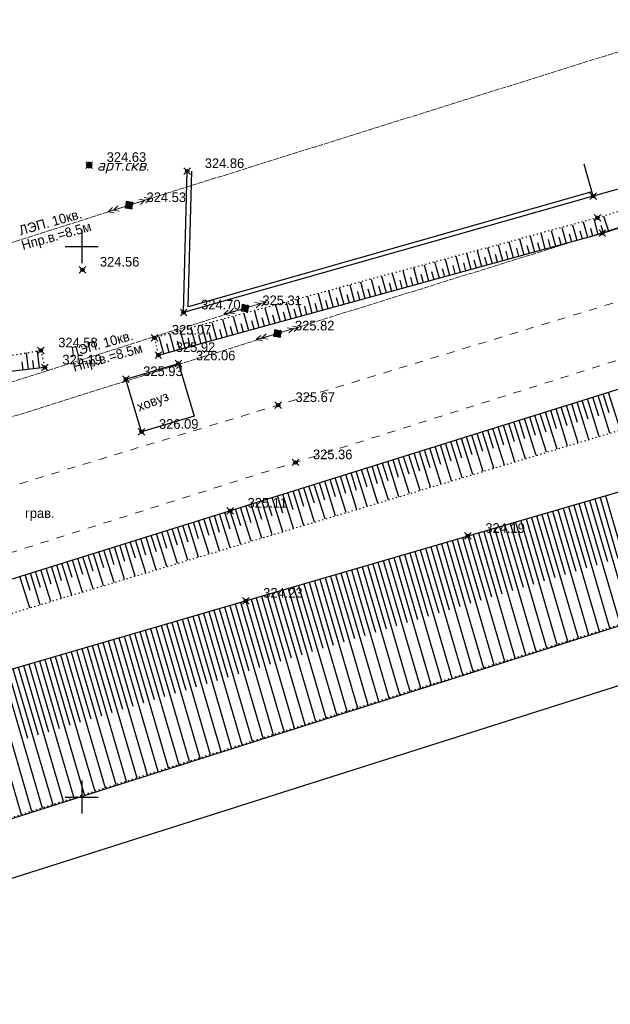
# Model space of a CAD drawing. Header units: metres. Extents: x 705573 to 711566, y 4301675 to 4311183.
# Tile 100 of 256: x 707823 to 707876, y 4308463 to 4308552. Entities that reach past the tile are written whole.
import ezdxf

# ---------------------------------------------------------------- set-up
doc = ezdxf.new("R2010")
doc.units = ezdxf.units.M
doc.header["$LTSCALE"] = 0.5
doc.header["$PDMODE"] = 35
doc.header["$PDSIZE"] = 0.3
for name, pattern in [('Auto_Street_NotBorder_Line_m1', [3, 1.5, -1.5]), ('Commnctn_Electr_VLP_High_Built_m1', [1, 1, 0]), ('ДОРОГИ_СТРОЯЩ', [9, 8, -1]), ('Контура низ откосов  Штриховая 0.1-0.5 - - - - - - -', [0.6, 0.1, -0.5])]:
    doc.linetypes.add(name, pattern=pattern)
for name, color, linetype in [('(001) Сетка', 92, 'Continuous'), ('(004) Точки рельефа', 7, 'Continuous'), ('(007) Здания', 7, 'Continuous'), ('(022) Возд. Линии', 7, 'Continuous'), ('(025) Дорога', 7, 'Continuous'), ('(027) Гидрография', 7, 'Continuous'), ('(028) Гидротехн.', 7, 'Continuous'), ('(035) Откосы', 7, 'Continuous'), ('(040) Ограда', 7, 'Continuous')]:
    doc.layers.add(name, color=color, linetype=linetype)
doc.layers.add('AUTO#_ROADS_EXIST_L', color=7, linetype='Continuous', lineweight=15, true_color=0x000000)
doc.layers.add('COMMN_OBJCT_#####_B', color=7, linetype='Continuous', lineweight=15, true_color=0x000000)
doc.layers.add('COMMN_OBJCT_ELCTR_B', color=7, linetype='Continuous', true_color=0x000000)
doc.layers.add('COMMN_OBJCT_ELCTR_L', color=7, linetype='Continuous', true_color=0x000000)
doc.styles.add('BM-431', font='txt')
doc.styles.add('D-431', font='txt')
doc.styles.add('S', font='txtwr', dxfattribs={"oblique": 15})
doc.styles.get("Standard").update_dxf_attribs({"font": 'times.ttf'})
doc.linetypes.add('ОГРАДА_ГЛИН', pattern='A,4,["|",Standard,S=0.8,R=0,X=0,Y=-0.8],0.5,["|",Standard,S=0.8,R=0,X=0,Y=-0.8],3.5', length=8)

# ---------------------------------------------------------------- blocks, each defined once
blk = doc.blocks.new('CommnctnPoleRCsquare_m1')
at = {"layer": 'COMMN_OBJCT_#####_B', "lineweight": 13, "true_color": 0xfffffe}
blk.add_hatch(color=7, dxfattribs=at).paths.add_polyline_path([(-0.6, 0.6), (-0.6, -0.6), (0.6, -0.6), (0.6, 0.6)])
at = {"layer": 'COMMN_OBJCT_#####_B', "lineweight": 13, "true_color": 0x000000}
blk.add_hatch(color=18, dxfattribs=at).paths.add_polyline_path([(-0.1, 0, 1), (0.1, 0, 1)])
at = {"layer": 'COMMN_OBJCT_#####_B', "color": 18, "lineweight": 9, "true_color": 0x000000}
blk.add_lwpolyline([(0.6, 0.6), (-0.6, 0.6), (-0.6, -0.6), (0.6, -0.6)], close=True, dxfattribs=at)
blk.add_circle((0, 0), 0.1, dxfattribs=at)
blk = doc.blocks.new('ElectricHighVLP_m1')
at = {"layer": 'COMMN_OBJCT_ELCTR_B', "color": 18, "linetype": 'Continuous', "lineweight": 20, "true_color": 0x000000}
for p, q in [((0, 0), (4, 0)), ((3, 0), (2, 0.5)), ((3, 0), (2, -0.5)), ((4, 0), (3, 0.5)), ((4, 0), (3, -0.5))]:
    blk.add_line(p, q, dxfattribs=at)
blk = doc.blocks.new('301')
at = {"color": 3, "linetype": 'Continuous', "const_width": 0.6}
blk.add_lwpolyline([(-0.3, 0, 1), (0.3, 0, 1)], format="xyb", close=True, dxfattribs=at)
at = {"color": 7, "style": 'S', "oblique": 15, "flags": 8}
blk.add_attdef('SK', (1.383373, -1.013531), '', height=2, dxfattribs=at)
blk = doc.blocks.new('Setka')
at = {"layer": '(001) Сетка'}
for p, q in [((0, 1.5), (0, -1.5)), ((-1.5, 0), (1.5, 0))]:
    blk.add_line(p, q, dxfattribs=at)

msp = doc.modelspace()

# ---------------------------------------------------------------- linework, layer by layer
at = {"layer": '(007) Здания', "elevation": 324.513, "flags": 128}
msp.add_lwpolyline([(707921.619, 4308556.575), (707923.327, 4308549.604), (707874.856, 4308535.971), (707874.044, 4308538.859)], dxfattribs=at)
at = {"layer": '(027) Гидрография', "color": 4}
for points, elevation in [([(707567.997, 4308409.714), (707572.213, 4308410.824), (707620.984, 4308423.673), (707772.66, 4308463.725), (707924.336, 4308511.918), (708024.512, 4308543.363), (708124.69, 4308578.077), (708133.047, 4308582.686), (708145.112, 4308589.341), (708157.025, 4308592.604), (708191.793, 4308611.932)], 319.636), ([(707569.987, 4308404.936), (707574.204, 4308406.046), (707622.975, 4308418.895), (707774.65, 4308458.947), (707926.326, 4308507.14), (708026.502, 4308538.585), (708081.049, 4308554.696), (708126.68, 4308573.299), (708135.037, 4308577.909), (708147.102, 4308584.563), (708159.015, 4308587.826), (708193.783, 4308607.154)], 319.998)]:
    msp.add_lwpolyline(points, dxfattribs=dict(at, elevation=elevation))
at = {"layer": '(027) Гидрография', "color": 0, "linetype": 'ByBlock', "elevation": 326.088}
msp.add_lwpolyline([(707833.884, 4308514.553), (707832.451, 4308519.345), (707837.235, 4308520.776), (707838.668, 4308515.984)], close=True, dxfattribs=at)
at = {"layer": '(035) Откосы'}
for p, q in [((707874.913, 4308533.9, 325.922), (707875.298, 4308532.501, 325.922)), ((707875.812, 4308534.16, 325.922), (707876.252, 4308532.788, 325.922)), ((707872.027, 4308533.119, 325.922), (707872.415, 4308531.708, 325.922)), ((707872.989, 4308533.379, 325.922), (707873.376, 4308531.972, 325.922)), ((707873.951, 4308533.64, 325.922), (707874.337, 4308532.236, 325.922)), ((707874.625, 4308533.069, 325.922), (707874.817, 4308532.368, 325.922)), ((707875.556, 4308533.326, 325.922), (707875.777, 4308532.636, 325.922)), ((707868.178, 4308532.078, 325.922), (707868.57, 4308530.651, 325.922)), ((707869.14, 4308532.338, 325.922), (707869.531, 4308530.915, 325.922)), ((707870.102, 4308532.598, 325.922), (707870.492, 4308531.179, 325.922)), ((707871.064, 4308532.859, 325.922), (707871.453, 4308531.444, 325.922)), ((707871.74, 4308532.282, 325.922), (707871.934, 4308531.576, 325.922)), ((707872.701, 4308532.545, 325.922), (707872.895, 4308531.84, 325.922)), ((707873.663, 4308532.807, 325.922), (707873.856, 4308532.104, 325.922)), ((707865.291, 4308531.296, 325.922), (707865.687, 4308529.858, 325.922)), ((707866.253, 4308531.557, 325.922), (707866.648, 4308530.122, 325.922)), ((707867.216, 4308531.817, 325.922), (707867.609, 4308530.387, 325.922)), ((707867.893, 4308531.233, 325.922), (707868.09, 4308530.519, 325.922)), ((707868.855, 4308531.495, 325.922), (707869.051, 4308530.783, 325.922)), ((707869.816, 4308531.758, 325.922), (707870.012, 4308531.047, 325.922)), ((707870.778, 4308532.02, 325.922), (707870.973, 4308531.311, 325.922)), ((707862.405, 4308530.515, 325.922), (707862.803, 4308529.065, 325.922)), ((707863.367, 4308530.776, 325.922), (707863.765, 4308529.329, 325.922)), ((707864.329, 4308531.036, 325.922), (707864.726, 4308529.594, 325.922)), ((707865.008, 4308530.446, 325.922), (707865.206, 4308529.726, 325.922)), ((707865.97, 4308530.708, 325.922), (707866.167, 4308529.99, 325.922)), ((707866.932, 4308530.971, 325.922), (707867.128, 4308530.254, 325.922)), ((707858.556, 4308529.474, 325.922), (707858.959, 4308528.008, 325.922)), ((707859.518, 4308529.734, 325.922), (707859.92, 4308528.272, 325.922)), ((707860.48, 4308529.994, 325.922), (707860.881, 4308528.537, 325.922)), ((707861.162, 4308529.397, 325.922), (707861.362, 4308528.669, 325.922)), ((707861.443, 4308530.255, 325.922), (707861.842, 4308528.801, 325.922)), ((707862.123, 4308529.659, 325.922), (707862.323, 4308528.933, 325.922)), ((707863.085, 4308529.921, 325.922), (707863.284, 4308529.197, 325.922)), ((707864.047, 4308530.184, 325.922), (707864.245, 4308529.462, 325.922)), ((707855.67, 4308528.693, 325.922), (707856.076, 4308527.215, 325.922)), ((707856.632, 4308528.953, 325.922), (707857.037, 4308527.48, 325.922)), ((707857.594, 4308529.213, 325.922), (707857.998, 4308527.744, 325.922)), ((707858.277, 4308528.61, 325.922), (707858.479, 4308527.876, 325.922)), ((707859.238, 4308528.872, 325.922), (707859.44, 4308528.14, 325.922)), ((707860.2, 4308529.134, 325.922), (707860.401, 4308528.405, 325.922)), ((707851.821, 4308527.651, 325.922), (707852.231, 4308526.158, 325.922)), ((707852.783, 4308527.911, 325.922), (707853.192, 4308526.423, 325.922)), ((707853.745, 4308528.172, 325.922), (707854.154, 4308526.687, 325.922)), ((707854.707, 4308528.432, 325.922), (707855.115, 4308526.951, 325.922)), ((707855.392, 4308527.823, 325.922), (707855.595, 4308527.083, 325.922)), ((707856.354, 4308528.085, 325.922), (707856.556, 4308527.348, 325.922)), ((707857.315, 4308528.347, 325.922), (707857.517, 4308527.612, 325.922)), ((707848.934, 4308526.87, 325.922), (707849.348, 4308525.366, 325.922)), ((707849.897, 4308527.13, 325.922), (707850.309, 4308525.63, 325.922)), ((707850.859, 4308527.391, 325.922), (707851.27, 4308525.894, 325.922)), ((707851.545, 4308526.774, 325.922), (707851.751, 4308526.026, 325.922)), ((707852.507, 4308527.036, 325.922), (707852.712, 4308526.291, 325.922)), ((707853.469, 4308527.298, 325.922), (707853.673, 4308526.555, 325.922)), ((707854.43, 4308527.561, 325.922), (707854.634, 4308526.819, 325.922)), ((707845.086, 4308525.828, 325.922), (707845.504, 4308524.309, 325.922)), ((707846.048, 4308526.089, 325.922), (707846.465, 4308524.573, 325.922)), ((707847.01, 4308526.349, 325.922), (707847.426, 4308524.837, 325.922)), ((707847.972, 4308526.609, 325.922), (707848.387, 4308525.101, 325.922)), ((707848.66, 4308525.987, 325.922), (707848.867, 4308525.234, 325.922)), ((707849.622, 4308526.249, 325.922), (707849.829, 4308525.498, 325.922)), ((707850.584, 4308526.511, 325.922), (707850.79, 4308525.762, 325.922)), ((707842.199, 4308525.047, 325.922), (707842.62, 4308523.516, 325.922)), ((707843.161, 4308525.308, 325.922), (707843.581, 4308523.78, 325.922)), ((707844.124, 4308525.568, 325.922), (707844.542, 4308524.044, 325.922)), ((707844.814, 4308524.937, 325.922), (707845.023, 4308524.177, 325.922)), ((707845.776, 4308525.2, 325.922), (707845.984, 4308524.441, 325.922)), ((707846.737, 4308525.462, 325.922), (707846.945, 4308524.705, 325.922)), ((707847.699, 4308525.724, 325.922), (707847.906, 4308524.969, 325.922)), ((707839.313, 4308524.266, 325.922), (707839.737, 4308522.723, 325.922)), ((707840.275, 4308524.526, 325.922), (707840.698, 4308522.987, 325.922)), ((707841.237, 4308524.787, 325.922), (707841.659, 4308523.252, 325.922)), ((707841.929, 4308524.15, 325.922), (707842.14, 4308523.384, 325.922)), ((707842.891, 4308524.413, 325.922), (707843.101, 4308523.648, 325.922)), ((707843.852, 4308524.675, 325.922), (707844.062, 4308523.912, 325.922)), ((707835.464, 4308523.225, 325.922), (707835.893, 4308521.666, 325.922)), ((707836.426, 4308523.485, 325.922), (707836.854, 4308521.93, 325.922)), ((707837.388, 4308523.745, 325.922), (707837.815, 4308522.195, 325.922)), ((707838.351, 4308524.006, 325.922), (707838.776, 4308522.459, 325.922)), ((707839.044, 4308523.363, 325.922), (707839.256, 4308522.591, 325.922)), ((707840.006, 4308523.626, 325.922), (707840.218, 4308522.855, 325.922)), ((707840.967, 4308523.888, 325.922), (707841.179, 4308523.12, 325.922)), ((707836.159, 4308522.576, 325.922), (707836.373, 4308521.798, 325.922)), ((707837.121, 4308522.839, 325.922), (707837.334, 4308522.063, 325.922)), ((707838.082, 4308523.101, 325.922), (707838.295, 4308522.327, 325.922)), ((707823.628, 4308520.226, 325.19), (707823.452, 4308521.739, 325.19)), ((707824.62, 4308520.341, 325.19), (707824.438, 4308521.904, 325.19)), ((707823.132, 4308520.168, 325.19), (707823.046, 4308520.912, 325.19)), ((707824.124, 4308520.284, 325.19), (707824.035, 4308521.052, 325.19)), ((707876.378, 4308514.433, 326.118), (707875.308, 4308517.851, 326.118)), ((707876.321, 4308516.289, 326.118), (707875.785, 4308518.001, 326.118)), ((707877.335, 4308514.721, 326.118), (707876.262, 4308518.15, 326.118)), ((707873.507, 4308513.568, 326.118), (707872.447, 4308516.956, 326.118)), ((707873.455, 4308515.408, 326.118), (707872.924, 4308517.105, 326.118)), ((707874.464, 4308513.856, 326.118), (707873.401, 4308517.254, 326.118)), ((707874.41, 4308515.702, 326.118), (707873.877, 4308517.403, 326.118)), ((707875.421, 4308514.144, 326.118), (707874.354, 4308517.553, 326.118)), ((707875.366, 4308515.995, 326.118), (707874.831, 4308517.702, 326.118)), ((707870.636, 4308512.703, 326.118), (707869.585, 4308516.06, 326.118)), ((707870.588, 4308514.528, 326.118), (707870.062, 4308516.209, 326.118)), ((707871.593, 4308512.991, 326.118), (707870.539, 4308516.358, 326.118)), ((707871.544, 4308514.821, 326.118), (707871.016, 4308516.508, 326.118)), ((707872.55, 4308513.279, 326.118), (707871.493, 4308516.657, 326.118)), ((707872.499, 4308515.115, 326.118), (707871.97, 4308516.806, 326.118)), ((707867.765, 4308511.837, 326.118), (707866.724, 4308515.164, 326.118)), ((707867.722, 4308513.647, 326.118), (707867.201, 4308515.313, 326.118)), ((707868.722, 4308512.126, 326.118), (707867.678, 4308515.462, 326.118)), ((707868.678, 4308513.941, 326.118), (707868.154, 4308515.612, 326.118)), ((707869.679, 4308512.414, 326.118), (707868.631, 4308515.761, 326.118)), ((707869.633, 4308514.234, 326.118), (707869.108, 4308515.91, 326.118)), ((707864.894, 4308510.972, 326.118), (707863.862, 4308514.268, 326.118)), ((707864.856, 4308512.767, 326.118), (707864.339, 4308514.417, 326.118)), ((707865.851, 4308511.261, 326.118), (707864.816, 4308514.567, 326.118)), ((707865.811, 4308513.06, 326.118), (707865.293, 4308514.716, 326.118)), ((707866.808, 4308511.549, 326.118), (707865.77, 4308514.865, 326.118)), ((707866.767, 4308513.354, 326.118), (707866.247, 4308515.015, 326.118)), ((707862.023, 4308510.107, 326.118), (707861.001, 4308513.372, 326.118)), ((707861.99, 4308511.886, 326.118), (707861.478, 4308513.521, 326.118)), ((707862.98, 4308510.396, 326.118), (707861.955, 4308513.671, 326.118)), ((707862.945, 4308512.18, 326.118), (707862.432, 4308513.82, 326.118)), ((707863.937, 4308510.684, 326.118), (707862.908, 4308513.969, 326.118)), ((707863.9, 4308512.473, 326.118), (707863.385, 4308514.119, 326.118)), ((707859.152, 4308509.242, 326.118), (707858.139, 4308512.476, 326.118)), ((707859.123, 4308511.006, 326.118), (707858.616, 4308512.626, 326.118)), ((707860.109, 4308509.53, 326.118), (707859.093, 4308512.775, 326.118)), ((707860.079, 4308511.299, 326.118), (707859.57, 4308512.924, 326.118)), ((707861.066, 4308509.819, 326.118), (707860.047, 4308513.073, 326.118)), ((707861.034, 4308511.593, 326.118), (707860.524, 4308513.223, 326.118)), ((707856.281, 4308508.377, 326.118), (707855.278, 4308511.58, 326.118)), ((707856.257, 4308510.125, 326.118), (707855.755, 4308511.73, 326.118)), ((707857.238, 4308508.665, 326.118), (707856.232, 4308511.879, 326.118)), ((707857.212, 4308510.419, 326.118), (707856.709, 4308512.028, 326.118)), ((707858.195, 4308508.954, 326.118), (707857.185, 4308512.178, 326.118)), ((707858.168, 4308510.712, 326.118), (707857.662, 4308512.327, 326.118)), ((707853.41, 4308507.512, 326.118), (707852.416, 4308510.685, 326.118)), ((707853.391, 4308509.245, 326.118), (707852.893, 4308510.834, 326.118)), ((707854.367, 4308507.8, 326.118), (707853.37, 4308510.983, 326.118)), ((707854.346, 4308509.538, 326.118), (707853.847, 4308511.132, 326.118)), ((707855.324, 4308508.089, 326.118), (707854.324, 4308511.282, 326.118)), ((707855.302, 4308509.832, 326.118), (707854.801, 4308511.431, 326.118)), ((707850.539, 4308506.647, 326.118), (707849.555, 4308509.789, 326.118)), ((707850.524, 4308508.364, 326.118), (707850.032, 4308509.938, 326.118)), ((707851.496, 4308506.935, 326.118), (707850.509, 4308510.087, 326.118)), ((707851.48, 4308508.658, 326.118), (707850.986, 4308510.237, 326.118)), ((707852.453, 4308507.223, 326.118), (707851.463, 4308510.386, 326.118)), ((707852.435, 4308508.951, 326.118), (707851.939, 4308510.535, 326.118)), ((707847.667, 4308505.782, 326.118), (707846.693, 4308508.893, 326.118)), ((707847.658, 4308507.484, 326.118), (707847.17, 4308509.042, 326.118)), ((707848.624, 4308506.07, 326.118), (707847.647, 4308509.191, 326.118)), ((707848.614, 4308507.777, 326.118), (707848.124, 4308509.341, 326.118)), ((707849.582, 4308506.358, 326.118), (707848.601, 4308509.49, 326.118)), ((707849.569, 4308508.071, 326.118), (707849.078, 4308509.639, 326.118)), ((707844.796, 4308504.916, 326.118), (707843.832, 4308507.997, 326.118)), ((707844.792, 4308506.603, 326.118), (707844.309, 4308508.146, 326.118)), ((707845.753, 4308505.205, 326.118), (707844.786, 4308508.296, 326.118)), ((707845.747, 4308506.897, 326.118), (707845.263, 4308508.445, 326.118)), ((707846.71, 4308505.493, 326.118), (707845.74, 4308508.594, 326.118)), ((707846.703, 4308507.19, 326.118), (707846.217, 4308508.744, 326.118)), ((707873.576, 4308508.049, 323.865), (707875.201, 4308502.488, 323.865)), ((707874.056, 4308508.19, 323.865), (707877.301, 4308497.078, 323.865)), ((707874.536, 4308508.33, 323.865), (707876.157, 4308502.78, 323.865)), ((707875.016, 4308508.47, 323.865), (707878.255, 4308497.381, 323.865)), ((707875.496, 4308508.61, 323.865), (707877.114, 4308503.071, 323.865)), ((707875.976, 4308508.75, 323.865), (707879.208, 4308497.684, 323.865)), ((707841.925, 4308504.051, 326.118), (707840.97, 4308507.101, 326.118)), ((707841.926, 4308505.723, 326.118), (707841.447, 4308507.25, 326.118)), ((707842.882, 4308504.34, 326.118), (707841.924, 4308507.4, 326.118)), ((707842.881, 4308506.016, 326.118), (707842.401, 4308507.549, 326.118)), ((707843.839, 4308504.628, 326.118), (707842.878, 4308507.698, 326.118)), ((707843.836, 4308506.31, 326.118), (707843.355, 4308507.848, 326.118)), ((707870.217, 4308507.068, 323.865), (707873.488, 4308495.867, 323.865)), ((707870.697, 4308507.208, 323.865), (707872.331, 4308501.613, 323.865)), ((707871.177, 4308507.349, 323.865), (707874.441, 4308496.17, 323.865)), ((707871.657, 4308507.489, 323.865), (707873.287, 4308501.905, 323.865)), ((707872.136, 4308507.629, 323.865), (707875.395, 4308496.473, 323.865)), ((707872.616, 4308507.769, 323.865), (707874.244, 4308502.197, 323.865)), ((707873.096, 4308507.909, 323.865), (707876.348, 4308496.775, 323.865)), ((707839.054, 4308503.186, 326.118), (707838.109, 4308506.205, 326.118)), ((707839.059, 4308504.842, 326.118), (707838.586, 4308506.355, 326.118)), ((707840.011, 4308503.475, 326.118), (707839.063, 4308506.504, 326.118)), ((707840.015, 4308505.136, 326.118), (707839.54, 4308506.653, 326.118)), ((707840.968, 4308503.763, 326.118), (707840.017, 4308506.802, 326.118)), ((707840.97, 4308505.429, 326.118), (707840.494, 4308506.952, 326.118)), ((707867.337, 4308506.227, 323.865), (707870.628, 4308494.958, 323.865)), ((707867.817, 4308506.367, 323.865), (707869.461, 4308500.738, 323.865)), ((707868.297, 4308506.508, 323.865), (707871.582, 4308495.261, 323.865)), ((707868.777, 4308506.648, 323.865), (707870.418, 4308501.03, 323.865)), ((707869.257, 4308506.788, 323.865), (707872.535, 4308495.564, 323.865)), ((707869.737, 4308506.928, 323.865), (707871.374, 4308501.322, 323.865)), ((707836.183, 4308502.321, 326.118), (707835.248, 4308505.309, 326.118)), ((707836.193, 4308503.962, 326.118), (707835.724, 4308505.459, 326.118)), ((707837.14, 4308502.609, 326.118), (707836.201, 4308505.608, 326.118)), ((707837.148, 4308504.255, 326.118), (707836.678, 4308505.757, 326.118)), ((707838.097, 4308502.898, 326.118), (707837.155, 4308505.907, 326.118)), ((707838.104, 4308504.549, 326.118), (707837.632, 4308506.056, 326.118)), ((707863.977, 4308505.246, 323.865), (707865.635, 4308499.572, 323.865)), ((707864.457, 4308505.386, 323.865), (707867.768, 4308494.049, 323.865)), ((707864.937, 4308505.526, 323.865), (707866.591, 4308499.864, 323.865)), ((707865.417, 4308505.667, 323.865), (707868.722, 4308494.352, 323.865)), ((707865.897, 4308505.807, 323.865), (707867.548, 4308500.155, 323.865)), ((707866.377, 4308505.947, 323.865), (707869.675, 4308494.655, 323.865)), ((707866.857, 4308506.087, 323.865), (707868.504, 4308500.447, 323.865)), ((707833.312, 4308501.456, 326.118), (707832.386, 4308504.414, 326.118)), ((707833.327, 4308503.081, 326.118), (707832.863, 4308504.563, 326.118)), ((707834.269, 4308501.744, 326.118), (707833.34, 4308504.712, 326.118)), ((707834.282, 4308503.375, 326.118), (707833.817, 4308504.861, 326.118)), ((707835.226, 4308502.033, 326.118), (707834.294, 4308505.011, 326.118)), ((707835.238, 4308503.668, 326.118), (707834.771, 4308505.16, 326.118)), ((707861.098, 4308504.405, 323.865), (707862.765, 4308498.697, 323.865)), ((707861.578, 4308504.545, 323.865), (707864.908, 4308493.141, 323.865)), ((707862.058, 4308504.685, 323.865), (707863.721, 4308498.989, 323.865)), ((707862.538, 4308504.826, 323.865), (707865.862, 4308493.444, 323.865)), ((707863.018, 4308504.966, 323.865), (707864.678, 4308499.28, 323.865)), ((707863.497, 4308505.106, 323.865), (707866.815, 4308493.746, 323.865)), ((707830.441, 4308500.591, 326.118), (707829.525, 4308503.518, 326.118)), ((707830.46, 4308502.201, 326.118), (707830.001, 4308503.667, 326.118)), ((707831.398, 4308500.879, 326.118), (707830.478, 4308503.816, 326.118)), ((707831.416, 4308502.494, 326.118), (707830.955, 4308503.966, 326.118)), ((707832.355, 4308501.168, 326.118), (707831.432, 4308504.115, 326.118)), ((707832.371, 4308502.788, 326.118), (707831.909, 4308504.264, 326.118)), ((707858.218, 4308503.564, 323.865), (707859.895, 4308497.822, 323.865)), ((707858.698, 4308503.704, 323.865), (707862.049, 4308492.232, 323.865)), ((707859.178, 4308503.844, 323.865), (707860.852, 4308498.114, 323.865)), ((707859.658, 4308503.985, 323.865), (707863.002, 4308492.535, 323.865)), ((707860.138, 4308504.125, 323.865), (707861.808, 4308498.406, 323.865)), ((707860.618, 4308504.265, 323.865), (707863.955, 4308492.838, 323.865)), ((707827.57, 4308499.726, 326.118), (707826.663, 4308502.622, 326.118)), ((707827.594, 4308501.321, 326.118), (707827.14, 4308502.771, 326.118)), ((707828.527, 4308500.014, 326.118), (707827.617, 4308502.92, 326.118)), ((707828.55, 4308501.614, 326.118), (707828.094, 4308503.07, 326.118)), ((707829.484, 4308500.302, 326.118), (707828.571, 4308503.219, 326.118)), ((707829.505, 4308501.907, 326.118), (707829.048, 4308503.368, 326.118)), ((707854.858, 4308502.583, 323.865), (707858.235, 4308491.02, 323.865)), ((707855.338, 4308502.723, 323.865), (707857.025, 4308496.947, 323.865)), ((707855.818, 4308502.863, 323.865), (707859.189, 4308491.323, 323.865)), ((707856.298, 4308503.003, 323.865), (707857.982, 4308497.239, 323.865)), ((707856.778, 4308503.144, 323.865), (707860.142, 4308491.626, 323.865)), ((707857.258, 4308503.284, 323.865), (707858.938, 4308497.531, 323.865)), ((707857.738, 4308503.424, 323.865), (707861.095, 4308491.929, 323.865)), ((707824.699, 4308498.861, 326.118), (707823.802, 4308501.726, 326.118)), ((707824.728, 4308500.44, 326.118), (707824.279, 4308501.875, 326.118)), ((707825.656, 4308499.149, 326.118), (707824.755, 4308502.025, 326.118)), ((707825.683, 4308500.734, 326.118), (707825.232, 4308502.174, 326.118)), ((707826.613, 4308499.437, 326.118), (707825.709, 4308502.323, 326.118)), ((707826.639, 4308501.027, 326.118), (707826.186, 4308502.472, 326.118)), ((707851.979, 4308501.742, 323.865), (707855.375, 4308490.112, 323.865)), ((707852.459, 4308501.882, 323.865), (707854.155, 4308496.073, 323.865)), ((707852.939, 4308502.022, 323.865), (707856.329, 4308490.415, 323.865)), ((707853.419, 4308502.162, 323.865), (707855.112, 4308496.364, 323.865)), ((707853.899, 4308502.303, 323.865), (707857.282, 4308490.717, 323.865)), ((707854.379, 4308502.443, 323.865), (707856.069, 4308496.656, 323.865)), ((707823.742, 4308498.572, 326.118), (707822.848, 4308501.427, 326.118)), ((707823.772, 4308500.147, 326.118), (707823.325, 4308501.577, 326.118)), ((707849.099, 4308500.901, 323.865), (707852.516, 4308489.203, 323.865)), ((707849.579, 4308501.041, 323.865), (707851.286, 4308495.198, 323.865)), ((707850.059, 4308501.181, 323.865), (707853.469, 4308489.506, 323.865)), ((707850.539, 4308501.321, 323.865), (707852.242, 4308495.489, 323.865)), ((707851.019, 4308501.461, 323.865), (707854.422, 4308489.809, 323.865)), ((707851.499, 4308501.602, 323.865), (707853.199, 4308495.781, 323.865)), ((707845.74, 4308499.92, 323.865), (707847.459, 4308494.031, 323.865)), ((707846.219, 4308500.06, 323.865), (707849.656, 4308488.294, 323.865)), ((707846.699, 4308500.2, 323.865), (707848.416, 4308494.323, 323.865)), ((707847.179, 4308500.34, 323.865), (707850.609, 4308488.597, 323.865)), ((707847.659, 4308500.48, 323.865), (707849.372, 4308494.614, 323.865)), ((707848.139, 4308500.62, 323.865), (707851.562, 4308488.9, 323.865)), ((707848.619, 4308500.761, 323.865), (707850.329, 4308494.906, 323.865)), ((707842.86, 4308499.079, 323.865), (707844.59, 4308493.156, 323.865)), ((707843.34, 4308499.219, 323.865), (707846.796, 4308487.385, 323.865)), ((707843.82, 4308499.359, 323.865), (707845.546, 4308493.448, 323.865)), ((707844.3, 4308499.499, 323.865), (707847.749, 4308487.688, 323.865)), ((707844.78, 4308499.639, 323.865), (707846.503, 4308493.74, 323.865)), ((707845.26, 4308499.779, 323.865), (707848.702, 4308487.991, 323.865)), ((707839.5, 4308498.097, 323.865), (707842.983, 4308486.174, 323.865)), ((707839.98, 4308498.238, 323.865), (707841.72, 4308492.281, 323.865)), ((707840.46, 4308498.378, 323.865), (707843.936, 4308486.477, 323.865)), ((707840.94, 4308498.518, 323.865), (707842.676, 4308492.573, 323.865)), ((707841.42, 4308498.658, 323.865), (707844.889, 4308486.78, 323.865)), ((707841.9, 4308498.798, 323.865), (707843.633, 4308492.865, 323.865)), ((707842.38, 4308498.938, 323.865), (707845.843, 4308487.083, 323.865)), ((707836.621, 4308497.256, 323.865), (707840.123, 4308485.265, 323.865)), ((707837.101, 4308497.397, 323.865), (707838.85, 4308491.407, 323.865)), ((707837.581, 4308497.537, 323.865), (707841.076, 4308485.568, 323.865)), ((707838.06, 4308497.677, 323.865), (707839.807, 4308491.698, 323.865)), ((707838.54, 4308497.817, 323.865), (707842.029, 4308485.871, 323.865)), ((707839.02, 4308497.957, 323.865), (707840.763, 4308491.99, 323.865)), ((707833.741, 4308496.415, 323.865), (707837.263, 4308484.356, 323.865)), ((707834.221, 4308496.556, 323.865), (707835.98, 4308490.532, 323.865)), ((707834.701, 4308496.696, 323.865), (707838.216, 4308484.659, 323.865)), ((707835.181, 4308496.836, 323.865), (707836.937, 4308490.823, 323.865)), ((707835.661, 4308496.976, 323.865), (707839.169, 4308484.962, 323.865)), ((707836.141, 4308497.116, 323.865), (707837.893, 4308491.115, 323.865)), ((707830.381, 4308495.434, 323.865), (707832.154, 4308489.365, 323.865)), ((707830.861, 4308495.574, 323.865), (707834.403, 4308483.448, 323.865)), ((707831.341, 4308495.714, 323.865), (707833.11, 4308489.657, 323.865)), ((707831.821, 4308495.855, 323.865), (707835.356, 4308483.751, 323.865)), ((707832.301, 4308495.995, 323.865), (707834.067, 4308489.948, 323.865)), ((707832.781, 4308496.135, 323.865), (707836.31, 4308484.054, 323.865)), ((707833.261, 4308496.275, 323.865), (707835.024, 4308490.24, 323.865)), ((707827.502, 4308494.593, 323.865), (707829.284, 4308488.49, 323.865)), ((707827.982, 4308494.733, 323.865), (707831.543, 4308482.539, 323.865)), ((707828.462, 4308494.873, 323.865), (707830.241, 4308488.782, 323.865)), ((707828.942, 4308495.014, 323.865), (707832.496, 4308482.842, 323.865)), ((707829.421, 4308495.154, 323.865), (707831.197, 4308489.074, 323.865)), ((707829.901, 4308495.294, 323.865), (707833.45, 4308483.145, 323.865)), ((707824.622, 4308493.752, 323.865), (707826.414, 4308487.616, 323.865)), ((707825.102, 4308493.892, 323.865), (707828.683, 4308481.63, 323.865)), ((707825.582, 4308494.032, 323.865), (707827.371, 4308487.907, 323.865)), ((707826.062, 4308494.173, 323.865), (707829.636, 4308481.933, 323.865)), ((707826.542, 4308494.313, 323.865), (707828.327, 4308488.199, 323.865)), ((707827.022, 4308494.453, 323.865), (707830.59, 4308482.236, 323.865)), ((707821.262, 4308492.771, 323.865), (707824.87, 4308480.419, 323.865)), ((707821.742, 4308492.911, 323.865), (707823.544, 4308486.741, 323.865)), ((707822.222, 4308493.051, 323.865), (707825.823, 4308480.722, 323.865)), ((707822.702, 4308493.191, 323.865), (707824.501, 4308487.032, 323.865)), ((707823.182, 4308493.332, 323.865), (707826.777, 4308481.025, 323.865)), ((707823.662, 4308493.472, 323.865), (707825.458, 4308487.324, 323.865)), ((707824.142, 4308493.612, 323.865), (707827.73, 4308481.327, 323.865)), ((707819.343, 4308492.21, 323.865), (707822.963, 4308479.813, 323.865)), ((707820.303, 4308492.491, 323.865), (707823.917, 4308480.116, 323.865))]:
    msp.add_line(p, q, dxfattribs=at)
at = {"layer": '(035) Откосы', "flags": 128}
for points, elevation in [([(708137.705, 4308599.41), (708078.498, 4308577.812), (708019.277, 4308559.238), (707980.751, 4308549.372), (707918.355, 4308530.98), (707880.871, 4308519.593), (707813.504, 4308498.502), (707717.773, 4308472.39), (707667.522, 4308456.575), (707622.834, 4308444.131), (707562.433, 4308428.006)], 326.118), ([(707565.599, 4308417.604), (707622.053, 4308434.788), (707672.002, 4308448.908), (707718.643, 4308463.34), (707813.86, 4308490.609), (707881.96, 4308510.498), (707919.958, 4308523.193), (707981.907, 4308540.815), (708022.015, 4308552.855), (708079.55, 4308570.875), (708133.435, 4308593.18), (708145.499, 4308596.364), (708145.779, 4308596.51)], 323.865), ([(707835.412, 4308521.534), (707875.696, 4308532.61), (707912.947, 4308544.546), (707941.548, 4308552.72)], 325.922), ([(707825.116, 4308520.399), (707807.571, 4308518.36), (707781.052, 4308510.756), (707757.768, 4308507.242), (707729.611, 4308500.049)], 325.19)]:
    msp.add_lwpolyline(points, dxfattribs=dict(at, elevation=elevation))
at = {"layer": '(035) Откосы', "linetype": 'Контура низ откосов  Штриховая 0.1-0.5 - - - - - - -'}
for points, elevation in [([(707564.254, 4308422.023), (707622.653, 4308440.027), (707667.947, 4308454.599), (707718.035, 4308470.558), (707813.433, 4308495.466), (707882.449, 4308516.262), (707919.713, 4308527.533), (707982.751, 4308546.215), (708021.758, 4308556.681), (708078.983, 4308576.029), (708137.705, 4308597.247), (708137.705, 4308599.41)], 324.567), ([(707567.972, 4308409.81), (707572.188, 4308410.921), (707620.959, 4308423.77), (707772.632, 4308463.821), (707924.306, 4308512.014), (708024.481, 4308543.458), (708124.649, 4308578.169), (708132.999, 4308582.774), (708145.074, 4308589.434), (708145.285, 4308589.491)], 319.636), ([(707941.548, 4308552.72), (707940.889, 4308553.254), (707912.608, 4308545.21), (707875.256, 4308533.993), (707835.052, 4308523.113), (707835.412, 4308521.534)], 325.922), ([(707729.611, 4308500.049), (707729.438, 4308501.538), (707757.536, 4308508.499), (707780.139, 4308513.092), (707807.354, 4308519.045), (707824.745, 4308521.955), (707825.116, 4308520.399)], 325.19)]:
    msp.add_lwpolyline(points, dxfattribs=dict(at, elevation=elevation))
at = {"layer": '(040) Ограда', "linetype": 'ОГРАДА_ГЛИН', "elevation": 324.513, "flags": 128}
msp.add_lwpolyline([(707874.856, 4308535.971), (707837.707, 4308525.396), (707838.037, 4308538.237)], dxfattribs=at)
at = {"layer": '(040) Ограда', "elevation": 324.513, "flags": 128}
msp.add_lwpolyline([(707874.746, 4308536.356), (707838.121, 4308525.93), (707838.437, 4308538.227)], dxfattribs=at)
at = {"color": 0, "linetype": 'ByBlock', "lineweight": -2, "transparency": 16777216}
for p in [(707829.139, 4308538.794, 324.631), (707838.037, 4308538.237, 324.858), (707874.856, 4308535.971, 325.253), (707832.756, 4308535.152, 324.532), (707875.256, 4308533.993, 325.175), (707875.696, 4308532.61, 325.951), (707828.525, 4308529.285, 324.564), (707843.269, 4308525.788, 325.308), (707837.707, 4308525.396, 324.696), (707835.052, 4308523.113, 325.072), (707846.224, 4308523.491, 325.824), (707824.745, 4308521.955, 324.576), (707835.412, 4308521.534, 325.922), (707825.116, 4308520.399, 325.19), (707837.235, 4308520.776, 326.058), (707832.451, 4308519.344, 325.932), (707846.272, 4308516.989, 325.67), (707833.884, 4308514.553, 326.088), (707847.856, 4308511.791, 325.364), (707841.924, 4308507.4, 325.106), (707863.497, 4308505.106, 324.188), (707843.34, 4308499.219, 324.229)]:
    msp.add_point(p, dxfattribs=at)
at = {"layer": 'AUTO#_ROADS_EXIST_L', "linetype": 'Auto_Street_NotBorder_Line_m1', "lineweight": 15, "flags": 128}
for points, elevation in [([(708144.126, 4308568.435), (708144.126, 4308568.435), (708147.799, 4308622.715), (708135.298, 4308615.727), (708115.34, 4308601.85), (708068.41, 4308582.072), (708018.295, 4308564.616), (707981.449, 4308553.682), (707918.088, 4308533.035), (707879.635, 4308521.878), (707812.555, 4308500.587), (707561.451, 4308431.232)], 326.289), ([(707560.163, 4308435.464), (707811.659, 4308506.441), (707878.313, 4308526.754), (707916.666, 4308537.594), (707980.147, 4308559.782), (708015.887, 4308570.726), (708066.59, 4308587.394), (708112.982, 4308606.026), (708121.867, 4308613.173), (708120.084, 4308617.452), (708114.106, 4308619.878)], 326.285)]:
    msp.add_lwpolyline(points, dxfattribs=dict(at, elevation=elevation))
at = {"layer": 'COMMN_OBJCT_ELCTR_L', "linetype": 'Commnctn_Electr_VLP_High_Built_m1', "lineweight": 20, "flags": 128}
for points, elevation in [([(707559.857, 4308436.469), (707591.057, 4308445.274), (707653.95, 4308464.224), (707719.826, 4308484.231), (707783.035, 4308503.658), (707846.224, 4308523.491), (707914.765, 4308544.825), (707979.96, 4308565.054), (708042.477, 4308584.491), (708135.818, 4308613.314), (708166.739, 4308624.854), (708194.357, 4308635.494), (708173.508, 4308716.069)], 326.463), ([(707556.588, 4308447.208), (707663.533, 4308479.367), (707719.586, 4308498.429), (707775.514, 4308516.831), (707832.756, 4308535.152), (708068.359, 4308609.08), (708068.718, 4308615.687)], 325.711), ([(707558.157, 4308442.053), (707617.443, 4308459.38), (707658.486, 4308471.245), (707724.913, 4308490.743), (707762.189, 4308501.701), (707808.647, 4308514.861), (707843.269, 4308525.788)], 325.918)]:
    msp.add_lwpolyline(points, dxfattribs=dict(at, elevation=elevation))

# ---------------------------------------------------------------- block references
at = {"layer": '(001) Сетка'}
for p in [(707828.465, 4308531.396), (707828.465, 4308481.396)]:
    msp.add_blockref('Setka', p, dxfattribs=at)
at = {"layer": '(028) Гидротехн.', "xscale": 0.5, "yscale": 0.5, "zscale": 0.5}
msp.add_blockref('301', (707829.139, 4308538.794, 324.631), dxfattribs=at).add_auto_attribs({'SK': 'арт.скв.'})
at = {"layer": 'COMMN_OBJCT_#####_B', "color": 18, "true_color": 0x000000, "xscale": 0.5, "yscale": 0.5, "zscale": 0.5, "rotation": 347.8261480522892}
for p in [(707832.756, 4308535.152, -1.931), (707843.269, 4308525.788, -1.155), (707846.224, 4308523.491, -0.639)]:
    msp.add_blockref('CommnctnPoleRCsquare_m1', p, dxfattribs=at)
at = {"layer": 'COMMN_OBJCT_ELCTR_B'}
for p, xscale, yscale, zscale, rotation in [((707832.756, 4308535.152, -1.931), 0.5, 0.5, 0.5, 17.46509201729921), ((707832.756, 4308535.152, -1.931), 0.4999999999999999, 0.4999999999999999, 0.4999999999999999, 197.8919852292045), ((707843.269, 4308525.788, -1.155), 0.4999999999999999, 0.4999999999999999, 0.4999999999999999, 195.9551830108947), ((707843.269, 4308525.788, -1.155), 0.5, 0.5, 0.5, 16.7749167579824), ((707846.224, 4308523.491, -0.639), 0.5, 0.5, 0.5, 16.7749167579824), ((707846.224, 4308523.491, -0.639), 0.4999999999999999, 0.4999999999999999, 0.4999999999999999, 195.9551830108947)]:
    msp.add_blockref('ElectricHighVLP_m1', p, dxfattribs=dict(at, xscale=xscale, yscale=yscale, zscale=zscale, rotation=rotation))

# ---------------------------------------------------------------- texts
at = {"layer": '(004) Точки рельефа', "style": 'D-431'}
for s, p in [('324.63', (707830.725, 4308539.079, 324.631)), ('324.86', (707839.623, 4308538.522, 324.858)), ('324.53', (707834.342, 4308535.433, 324.532)), ('324.56', (707830.111, 4308529.571, 324.564)), ('325.31', (707844.855, 4308526.069, 325.308)), ('324.70', (707839.293, 4308525.679, 324.696)), ('325.07', (707836.638, 4308523.396, 325.072)), ('325.82', (707847.81, 4308523.774, 325.824)), ('324.58', (707826.331, 4308522.238, 324.576)), ('325.92', (707836.998, 4308521.818, 325.922)), ('325.19', (707826.702, 4308520.683, 325.19)), ('326.06', (707838.821, 4308521.061, 326.058)), ('325.93', (707834.037, 4308519.628, 325.932)), ('325.67', (707847.858, 4308517.275, 325.67)), ('326.09', (707835.47, 4308514.838, 326.088)), ('325.36', (707849.442, 4308512.077, 325.364)), ('325.11', (707843.51, 4308507.681, 325.106)), ('324.19', (707865.084, 4308505.39, 324.188)), ('324.23', (707844.926, 4308499.498, 324.229))]:
    msp.add_text(s, height=0.875, dxfattribs=at).set_placement(p)
at = {"layer": '(022) Возд. Линии', "style": 'BM-431'}
for p in [(707823.131, 4308531.065), (707827.775, 4308520.014)]:
    msp.add_text('Hпр.в.=8.5м', height=0.875, rotation=15.76004, dxfattribs=at).set_placement(p)
at = {"layer": '(022) Возд. Линии', "char_height": 0.875, "attachment_point": 1, "rotation": 15.76004, "style": 'BM-431'}
for insert in [(707822.675, 4308533.244), (707827.318, 4308522.193)]:
    msp.add_mtext('ЛЭП. 10кв.', dxfattribs=dict(at, insert=insert))
at = {"layer": '(025) Дорога', "linetype": 'ДОРОГИ_СТРОЯЩ', "style": 'BM-431'}
msp.add_text('грав.', height=0.875, dxfattribs=at).set_placement((707823.322, 4308506.741))
at = {"layer": '(027) Гидрография', "color": 0, "linetype": 'ByBlock', "style": 'BM-431'}
msp.add_text('ховуз', height=0.875, rotation=20.95848, dxfattribs=at).set_placement((707833.665, 4308516.393))

doc.saveas('drawing.dxf')
